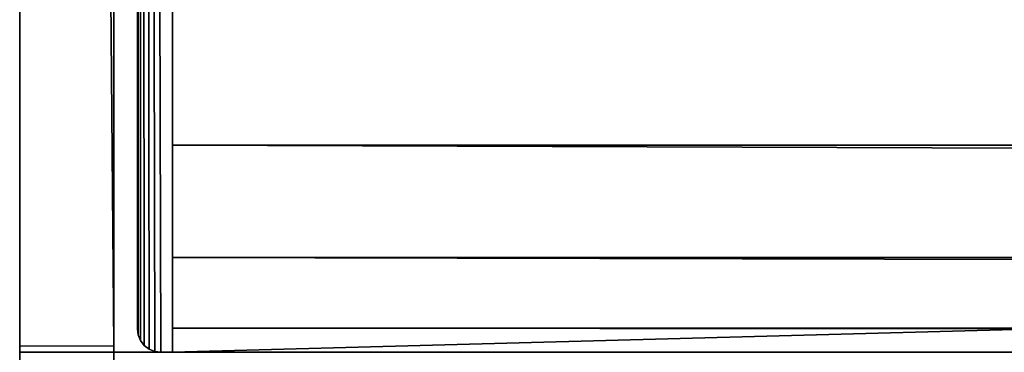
# Model space of a CAD drawing. Extents: x -277 to 1811, y -97 to 1083.
# Tile 1 of 81: x 17 to 58, y -97 to -82. Entities that reach past the tile are written whole.
import ezdxf

# ---------------------------------------------------------------- set-up
doc = ezdxf.new("R2010")
doc.units = 0
doc.header["$LTSCALE"] = 25.4
doc.layers.get('0').update_dxf_attribs({"color": 13, "linetype": 'CONTINUOUS'})
doc.layers.add('STEEL', color=134, linetype='CONTINUOUS')
doc.layers.add('WOOD', color=36, linetype='CONTINUOUS')

# ---------------------------------------------------------------- blocks, each defined once
blk = doc.blocks.new('LVI294_01A_01_03')
at = {"color": 0}
for p, q in [((-177.5, 0, -59.00000000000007), (-177.5, 0, -10)), ((-177.5, 0, -59.00000000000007), (-177.5, 0, -10)), ((-177.5, -4.999999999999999, -10), (-177.5, -4.999999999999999, -59.00000000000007)), ((-177.5, -4.999999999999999, -10), (-177.5, -4.999999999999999, -59.00000000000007))]:
    blk.add_line(p, q, dxfattribs=at)
at = {"color": 253}
mesh = blk.add_polyface(dxfattribs=at)
corners = [(-70.3288115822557, 0, 0.2865793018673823), (110.9152172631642, 0), (-72.7056705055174, 0), (108.5383583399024, 0, 0.2865793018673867), (-68.0881843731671, 0, 1.12989166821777), (106.2977311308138, 0, 1.129891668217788), (-66.11221235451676, 0, 2.4816019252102), (104.3217591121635, 0, 2.481601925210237), (-64.51415006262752, 0, 4.264235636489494), (102.7236968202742, 0, 4.264235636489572), (-54.97824654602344, 0, 17.88291723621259), (93.18779330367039, 0, 17.88291723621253), (91.27011855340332, 0, 20.02207768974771), (-53.06057179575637, 0, 20.02207768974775), (88.89895213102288, 0, 21.64412999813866), (-50.68940537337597, 0, 21.64412999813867), (86.21019948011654, 0, 22.65610483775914), (-48.00065272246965, 0, 22.65610483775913), (-45.14842201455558, 0, 22.99999999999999), (83.35796877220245, 0, 23.00000000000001), (-177.5, 0, -10), (-62.49999999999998, -4.418837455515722e-15, -59.00000000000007), (-177.5, 0, -59.00000000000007), (-62.24118095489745, 0, -58.96592582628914), (-61.99999999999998, 0, -58.8660254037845), (-61.79289321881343, 0, -58.70710678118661), (-61.63397459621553, 0, -58.50000000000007), (-61.53407417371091, 0, -58.25881904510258), (-61.49999999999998, -4.541302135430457e-15, -58.00000000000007), (-61.49999999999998, -4.541302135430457e-15, -55.00000000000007), (174.5793699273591, 0, -55.00000000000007), (174.5793699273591, -5.20417042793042e-15), (-177.1592582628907, 0, -7.411809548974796), (-176.1602540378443, 0, -4.999999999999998), (-174.5710678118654, 0, -2.928932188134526), (-172.5, 0, -1.339745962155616), (-170.0881904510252, 0, -0.3407417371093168), (-167.5, 0)]
mesh.append_faces([[corners[k] for k in face] for face in [(16, 18, 19), (20, 21, 22)]], dxfattribs={"vtx0": -1, "color": 253})
mesh.append_faces([[corners[k] for k in face] for face in [(0, 1, 2), (1, 0, 3), (3, 4, 5), (5, 6, 7), (7, 8, 9), (9, 10, 11), (11, 10, 12), (12, 13, 14), (14, 15, 16), (21, 20, 23), (23, 20, 24), (24, 20, 25), (25, 20, 26), (26, 20, 27), (27, 20, 28), (28, 20, 29), (29, 20, 30), (30, 20, 31), (31, 2, 1)]], dxfattribs={"vtx0": -1, "vtx1": -1, "color": 253})
mesh.append_faces([[corners[k] for k in face] for face in [(3, 0, 4), (5, 4, 6), (7, 6, 8), (9, 8, 10), (12, 10, 13), (14, 13, 15), (16, 15, 17), (16, 17, 18), (31, 20, 32), (31, 32, 33), (31, 33, 34), (31, 34, 35), (31, 35, 36), (31, 36, 37), (31, 37, 2)]], dxfattribs={"vtx0": -1, "vtx2": -1, "color": 253})
mesh = blk.add_polyface(dxfattribs=at)
corners = [(-177.5, 0, -10), (-177.5, -4.999999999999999, -59.00000000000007), (-177.5, -4.999999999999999, -10), (-177.5, 0, -59.00000000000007)]
mesh.append_faces([[corners[k] for k in face] for face in [(0, 1, 2), (1, 0, 3)]], dxfattribs={"vtx0": -1, "color": 253})
mesh = blk.add_polyface(dxfattribs=at)
corners = [(-62.24118095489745, -4.999999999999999, -58.96592582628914), (-177.5, -4.999999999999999, -59.00000000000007), (-62.49999999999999, -4.999999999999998, -59.00000000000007), (-177.5, -4.999999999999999, -10), (-61.99999999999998, -4.999999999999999, -58.8660254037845), (-61.79289321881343, -4.999999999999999, -58.70710678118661), (-61.63397459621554, -4.999999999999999, -58.50000000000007), (-61.53407417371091, -4.999999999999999, -58.2588190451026), (-61.49999999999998, -4.999999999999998, -58.00000000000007), (-61.49999999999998, -4.999999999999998, -55.00000000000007), (174.5793699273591, -4.999999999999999), (174.5793699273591, -5.000000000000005, -55.00000000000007), (-177.1592582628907, -4.999999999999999, -7.411809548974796), (-176.1602540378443, -4.999999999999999, -4.999999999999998), (-174.5710678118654, -4.999999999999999, -2.928932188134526), (-172.5, -4.999999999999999, -1.339745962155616), (-170.0881904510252, -4.999999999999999, -0.3407417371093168), (110.9152172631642, -4.999999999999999), (108.5383583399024, -4.999999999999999, 0.2865793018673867), (-72.7056705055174, -4.999999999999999), (-70.3288115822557, -4.999999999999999, 0.2865793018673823), (-68.0881843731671, -4.999999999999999, 1.12989166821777), (106.2977311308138, -4.999999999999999, 1.129891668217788), (-66.11221235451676, -4.999999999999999, 2.4816019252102), (104.3217591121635, -4.999999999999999, 2.481601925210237), (-64.51415006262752, -4.999999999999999, 4.264235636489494), (102.7236968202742, -4.999999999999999, 4.264235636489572), (-54.97824654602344, -4.999999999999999, 17.88291723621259), (93.18779330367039, -4.999999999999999, 17.88291723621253), (91.27011855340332, -4.999999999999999, 20.02207768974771), (-53.06057179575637, -4.999999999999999, 20.02207768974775), (88.89895213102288, -4.999999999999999, 21.64412999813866), (-50.68940537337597, -4.999999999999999, 21.64412999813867), (86.21019948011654, -4.999999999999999, 22.65610483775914), (-48.00065272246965, -4.999999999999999, 22.65610483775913), (-45.14842201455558, -4.999999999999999, 22.99999999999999), (83.35796877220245, -4.999999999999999, 23.00000000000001), (-167.5, -4.999999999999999)]
mesh.append_faces([[corners[k] for k in face] for face in [(0, 1, 2), (10, 9, 11), (35, 33, 36)]], dxfattribs={"vtx0": -1, "color": 253})
mesh.append_faces([[corners[k] for k in face] for face in [(1, 0, 3), (3, 10, 12), (12, 10, 13), (13, 10, 14), (14, 10, 15), (15, 10, 16), (18, 19, 17), (19, 18, 20), (20, 18, 21), (21, 22, 23), (23, 24, 25), (25, 26, 27), (27, 29, 30), (30, 31, 32), (32, 33, 34), (34, 33, 35), (37, 17, 19)]], dxfattribs={"vtx0": -1, "vtx1": -1, "color": 253})
mesh.append_faces([[corners[k] for k in face] for face in [(9, 10, 3)]], dxfattribs={"vtx0": -1, "vtx1": -1, "vtx2": -1, "color": 253})
mesh.append_faces([[corners[k] for k in face] for face in [(3, 0, 4), (3, 4, 5), (3, 5, 6), (3, 6, 7), (3, 7, 8), (3, 8, 9), (16, 10, 17), (21, 18, 22), (23, 22, 24), (25, 24, 26), (27, 26, 28), (27, 28, 29), (30, 29, 31), (32, 31, 33), (17, 37, 16)]], dxfattribs={"vtx0": -1, "vtx2": -1, "color": 253})
blk = doc.blocks.new('LVI294_01A_01_04')
at = {"color": 0}
for p, q in [((-4, -24.80797897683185, -431.7606640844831), (-4, -24.80797897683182, 14.92346250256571)), ((-4, -24.80797897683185, -431.7606640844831), (-4, -24.80797897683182, 14.92346250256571)), ((0, -24.80797897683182, 14.92346250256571), (0, -24.80797897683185, -431.7606640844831)), ((0, -24.80797897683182, 14.92346250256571), (0, -24.80797897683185, -431.7606640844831))]:
    blk.add_line(p, q, dxfattribs=at)
at = {"color": 253}
mesh = blk.add_polyface(dxfattribs=at)
corners = [(-4, -24.80797897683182, 14.92346250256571), (-4, -24.5516796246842, -434.0101746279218), (-4, -24.80797897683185, -431.7606640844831), (-4, -24.77390480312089, 15.18228154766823), (-4, -24.67400438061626, 15.42346250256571), (-4, -24.51508575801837, 15.63056928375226), (-4, -23.79591943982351, -436.1443755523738), (-4, -24.30797897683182, 15.78948790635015), (-4, -24.06679802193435, 15.88938832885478), (-4, -23.80797897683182, 15.92346250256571), (-4, -10.80797897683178, 15.92346250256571), (-4, -22.57943859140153, -438.0538679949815), (-4, -20.96459373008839, -439.6407716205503), (-4, -19.03416159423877, -440.8237419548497), (-4, -16.88709588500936, -441.5421400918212), (-4, 19.19202102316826, -301.9826622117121), (-4, 21.54847309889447, -326.1396519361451), (-4, 28.52898346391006, -349.3858450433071), (-4, 39.8703643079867, -370.8447848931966), (-4, 55.14500890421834, -389.7074000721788), (-4, 73.77701376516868, -405.2625090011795), (-4, 95.06389206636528, -416.9236337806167), (-4, 415.0766504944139, -533.3588687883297), (-4, -3.043407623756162, 14.90123729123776), (-4, 4.192021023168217, 11.90422461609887), (-4, 10.40522445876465, 7.136665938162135), (-4, 15.17278313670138, 0.9234625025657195), (-4, 18.16979581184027, -6.31196614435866), (-4, 19.19202102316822, -14.07653749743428), (-4, 118.2030596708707, -424.2511123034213), (-4, 396.0153919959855, -483.3019464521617), (-4, 403.4105877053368, -485.9207226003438), (-4, 409.8760090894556, -490.3642836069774), (-4, 414.9710483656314, -496.3298081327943), (-4, 418.3484870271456, -503.4107555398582), (-4, 415.3368981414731, -533.3793507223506), (-4, 415.5935791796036, -533.331777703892), (-4, 415.8292012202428, -533.2193917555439), (-4, 416.0277070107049, -533.0498517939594), (-4, 416.1755687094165, -532.8347116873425), (-4, 416.2627097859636, -532.5886328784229), (-4, 419.1626321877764, -518.945570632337), (-4, 419.778158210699, -511.1245709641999)]
mesh.append_faces([[corners[k] for k in face] for face in [(0, 1, 2), (15, 27, 28), (41, 34, 42)]], dxfattribs={"vtx0": -1, "color": 253})
mesh.append_faces([[corners[k] for k in face] for face in [(1, 5, 6), (6, 10, 11), (11, 10, 12), (12, 10, 13), (13, 10, 14), (14, 21, 22), (22, 34, 35), (35, 34, 36), (36, 34, 37), (37, 34, 38), (38, 34, 39), (39, 34, 40), (40, 34, 41)]], dxfattribs={"vtx0": -1, "vtx1": -1, "color": 253})
mesh.append_faces([[corners[k] for k in face] for face in [(14, 10, 15)]], dxfattribs={"vtx0": -1, "vtx1": -1, "vtx2": -1, "color": 253})
mesh.append_faces([[corners[k] for k in face] for face in [(1, 0, 3), (1, 3, 4), (1, 4, 5), (6, 5, 7), (6, 7, 8), (6, 8, 9), (6, 9, 10), (14, 15, 16), (14, 16, 17), (14, 17, 18), (14, 18, 19), (14, 19, 20), (14, 20, 21), (15, 10, 23), (15, 23, 24), (15, 24, 25), (15, 25, 26), (15, 26, 27), (22, 21, 29), (22, 29, 30), (22, 30, 31), (22, 31, 32), (22, 32, 33), (22, 33, 34)]], dxfattribs={"vtx0": -1, "vtx2": -1, "color": 253})
mesh = blk.add_polyface(dxfattribs=at)
corners = [(0, -24.5516796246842, -434.0101746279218), (0, -24.80797897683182, 14.92346250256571), (0, -24.80797897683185, -431.7606640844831), (0, -24.77390480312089, 15.18228154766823), (0, -24.67400438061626, 15.42346250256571), (0, -24.51508575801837, 15.63056928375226), (0, -23.79591943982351, -436.1443755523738), (0, -24.30797897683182, 15.78948790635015), (0, -24.06679802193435, 15.88938832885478), (0, -23.80797897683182, 15.92346250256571), (0, -10.80797897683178, 15.92346250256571), (0, -22.57943859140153, -438.0538679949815), (0, -20.96459373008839, -439.6407716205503), (0, -19.03416159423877, -440.8237419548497), (0, -16.88709588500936, -441.5421400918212), (0, 19.19202102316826, -301.9826622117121), (0, 21.54847309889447, -326.1396519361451), (0, 28.52898346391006, -349.3858450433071), (0, 39.8703643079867, -370.8447848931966), (0, 55.14500890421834, -389.7074000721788), (0, 73.77701376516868, -405.2625090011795), (0, 95.06389206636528, -416.9236337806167), (0, 415.0766504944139, -533.3588687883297), (0, -3.043407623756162, 14.90123729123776), (0, 4.192021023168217, 11.90422461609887), (0, 10.40522445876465, 7.136665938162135), (0, 15.17278313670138, 0.9234625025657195), (0, 18.16979581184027, -6.31196614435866), (0, 19.19202102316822, -14.07653749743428), (0, 118.2030596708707, -424.2511123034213), (0, 396.0153919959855, -483.3019464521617), (0, 403.4105877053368, -485.9207226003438), (0, 409.8760090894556, -490.3642836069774), (0, 414.9710483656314, -496.3298081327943), (0, 418.3484870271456, -503.4107555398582), (0, 415.3368981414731, -533.3793507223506), (0, 415.5935791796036, -533.331777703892), (0, 415.8292012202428, -533.2193917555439), (0, 416.0277070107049, -533.0498517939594), (0, 416.1755687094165, -532.8347116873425), (0, 416.2627097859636, -532.5886328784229), (0, 419.1626321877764, -518.945570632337), (0, 419.778158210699, -511.1245709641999)]
mesh.append_faces([[corners[k] for k in face] for face in [(0, 1, 2), (27, 15, 28), (34, 41, 42)]], dxfattribs={"vtx0": -1, "color": 253})
mesh.append_faces([[corners[k] for k in face] for face in [(1, 0, 3), (3, 0, 4), (4, 0, 5), (5, 6, 7), (7, 6, 8), (8, 6, 9), (9, 6, 10), (15, 14, 16), (16, 14, 17), (17, 14, 18), (18, 14, 19), (19, 14, 20), (20, 14, 21), (10, 15, 23), (23, 15, 24), (24, 15, 25), (25, 15, 26), (26, 15, 27), (21, 22, 29), (29, 22, 30), (30, 22, 31), (31, 22, 32), (32, 22, 33), (33, 22, 34)]], dxfattribs={"vtx0": -1, "vtx1": -1, "color": 253})
mesh.append_faces([[corners[k] for k in face] for face in [(10, 14, 15)]], dxfattribs={"vtx0": -1, "vtx1": -1, "vtx2": -1, "color": 253})
mesh.append_faces([[corners[k] for k in face] for face in [(5, 0, 6), (10, 6, 11), (10, 11, 12), (10, 12, 13), (10, 13, 14), (21, 14, 22), (34, 22, 35), (34, 35, 36), (34, 36, 37), (34, 37, 38), (34, 38, 39), (34, 39, 40), (34, 40, 41)]], dxfattribs={"vtx0": -1, "vtx2": -1, "color": 253})
mesh = blk.add_polyface(dxfattribs=at)
corners = [(0, -24.80797897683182, 14.92346250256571), (-4, -24.80797897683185, -431.7606640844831), (0, -24.80797897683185, -431.7606640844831), (-4, -24.80797897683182, 14.92346250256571)]
mesh.append_faces([[corners[k] for k in face] for face in [(0, 1, 2), (1, 0, 3)]], dxfattribs={"vtx0": -1, "color": 253})
blk = doc.blocks.new('LVI294_01A_01')
at = {"color": 0, "extrusion": (-1, 7.844137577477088e-15, -4.18278508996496e-15), "rotation": 359.9999999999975}
blk.add_blockref('LVI294_01A_01_03', (-1001.197064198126, 42.80282697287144, 17.00000000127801), dxfattribs=at)
at = {"color": 0, "extrusion": (7.674025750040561e-15, 1, 3.658184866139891e-14), "rotation": 359.9999999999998}
blk.add_blockref('LVI294_01A_01_04', (-37.99999999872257, 57.61080594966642, 1163.5066644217), dxfattribs=at)
blk = doc.blocks.new('LVI294_01A_02_01')
at = {"color": 0}
for p, q in [((-271.3038328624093, -6.661338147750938e-13), (79.73585210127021, 0)), ((-271.3038328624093, -6.661338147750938e-13), (79.73585210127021, 0)), ((79.73585210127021, 0), (79.99467114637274, 2.168122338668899e-17, -0.03407417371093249)), ((79.73585210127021, -4.000000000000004), (79.73585210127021, 0)), ((79.99467114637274, 2.168122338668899e-17, -0.03407417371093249), (79.73585210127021, -4.000000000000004)), ((79.99467114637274, 2.168122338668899e-17, -0.03407417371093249), (79.73585210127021, -4.000000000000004)), ((79.73585210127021, 0), (79.99467114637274, 2.168122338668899e-17, -0.03407417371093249)), ((79.73585210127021, -4.000000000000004), (79.73585210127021, 0)), ((79.99467114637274, 2.168122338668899e-17, -0.03407417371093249), (80.23585210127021, 4.188490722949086e-17, -0.1339745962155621)), ((80.23585210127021, 4.188490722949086e-17, -0.1339745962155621), (79.99467114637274, -4.000000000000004, -0.03407417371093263)), ((80.23585210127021, 4.188490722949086e-17, -0.1339745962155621), (79.99467114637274, -4.000000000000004, -0.03407417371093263)), ((79.99467114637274, 2.168122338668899e-17, -0.03407417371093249), (80.23585210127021, 4.188490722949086e-17, -0.1339745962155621)), ((79.99467114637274, 2.168122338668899e-17, -0.03407417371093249), (79.99467114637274, -4.000000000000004, -0.03407417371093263)), ((79.99467114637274, 2.168122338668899e-17, -0.03407417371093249), (79.99467114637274, -4.000000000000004, -0.03407417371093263)), ((80.23585210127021, 4.188490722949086e-17, -0.1339745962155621), (80.44295888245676, 5.923420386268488e-17, -0.2928932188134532)), ((80.44295888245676, 5.923420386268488e-17, -0.2928932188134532), (80.23585210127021, -4.000000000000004, -0.1339745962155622)), ((80.44295888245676, 5.923420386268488e-17, -0.2928932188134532), (80.23585210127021, -4.000000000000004, -0.1339745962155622)), ((80.23585210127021, 4.188490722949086e-17, -0.1339745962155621), (80.44295888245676, 5.923420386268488e-17, -0.2928932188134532)), ((80.23585210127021, 4.188490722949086e-17, -0.1339745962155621), (80.23585210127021, -4.000000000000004, -0.1339745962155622)), ((80.23585210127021, 4.188490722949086e-17, -0.1339745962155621), (80.23585210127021, -4.000000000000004, -0.1339745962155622)), ((80.44295888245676, 5.923420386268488e-17, -0.2928932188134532), (80.60187750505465, 7.254678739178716e-17, -0.5000000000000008)), ((80.60187750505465, 7.254678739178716e-17, -0.5000000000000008), (80.44295888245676, -4.000000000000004, -0.2928932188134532)), ((80.60187750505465, 7.254678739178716e-17, -0.5000000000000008), (80.44295888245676, -4.000000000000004, -0.2928932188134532)), ((80.44295888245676, 5.923420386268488e-17, -0.2928932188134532), (80.60187750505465, 7.254678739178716e-17, -0.5000000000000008)), ((80.44295888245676, 5.923420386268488e-17, -0.2928932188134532), (80.44295888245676, -4.000000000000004, -0.2928932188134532)), ((80.44295888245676, 5.923420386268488e-17, -0.2928932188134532), (80.44295888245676, -4.000000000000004, -0.2928932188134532)), ((80.60187750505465, 7.254678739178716e-17, -0.5000000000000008), (80.70177792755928, 8.091542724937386e-17, -0.7411809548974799)), ((80.70177792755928, 8.091542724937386e-17, -0.7411809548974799), (80.60187750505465, -4.000000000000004, -0.5000000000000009)), ((80.70177792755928, 8.091542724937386e-17, -0.7411809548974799), (80.60187750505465, -4.000000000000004, -0.5000000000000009)), ((80.60187750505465, 7.254678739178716e-17, -0.5000000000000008), (80.70177792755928, 8.091542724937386e-17, -0.7411809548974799)), ((80.60187750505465, 7.254678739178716e-17, -0.5000000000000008), (80.60187750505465, -4.000000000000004, -0.5000000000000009)), ((80.60187750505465, 7.254678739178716e-17, -0.5000000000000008), (80.60187750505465, -4.000000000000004, -0.5000000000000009)), ((80.70177792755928, 8.091542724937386e-17, -0.7411809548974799), (80.73585210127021, 0, -1.000000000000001)), ((80.73585210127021, 0, -1.000000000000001), (80.70177792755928, -4.000000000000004, -0.74118095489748)), ((80.73585210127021, 0, -1.000000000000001), (80.70177792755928, -4.000000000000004, -0.74118095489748)), ((80.70177792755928, 8.091542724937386e-17, -0.7411809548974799), (80.73585210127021, 0, -1.000000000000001)), ((80.70177792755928, 8.091542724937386e-17, -0.7411809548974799), (80.70177792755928, -4.000000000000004, -0.74118095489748)), ((80.70177792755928, 8.091542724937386e-17, -0.7411809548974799), (80.70177792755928, -4.000000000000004, -0.74118095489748)), ((80.73585210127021, 0, -1.000000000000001), (80.73585210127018, 0, -44.00000000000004)), ((80.73585210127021, 0, -1.000000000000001), (80.73585210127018, 0, -44.00000000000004)), ((80.73585210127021, 0, -1.000000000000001), (80.73585210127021, -4.000000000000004, -1.000000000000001)), ((80.73585210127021, 0, -1.000000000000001), (80.73585210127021, -4.000000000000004, -1.000000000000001)), ((79.73585210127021, -4.000000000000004), (-271.3038328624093, -4.000000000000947)), ((79.73585210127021, -4.000000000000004), (-271.3038328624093, -4.000000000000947)), ((79.99467114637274, -4.000000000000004, -0.03407417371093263), (79.73585210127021, -4.000000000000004)), ((79.99467114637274, -4.000000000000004, -0.03407417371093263), (79.73585210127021, -4.000000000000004)), ((80.23585210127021, -4.000000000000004, -0.1339745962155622), (79.99467114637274, -4.000000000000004, -0.03407417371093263)), ((80.23585210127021, -4.000000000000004, -0.1339745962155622), (79.99467114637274, -4.000000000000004, -0.03407417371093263)), ((80.44295888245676, -4.000000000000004, -0.2928932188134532), (80.23585210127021, -4.000000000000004, -0.1339745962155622)), ((80.44295888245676, -4.000000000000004, -0.2928932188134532), (80.23585210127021, -4.000000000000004, -0.1339745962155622)), ((80.60187750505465, -4.000000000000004, -0.5000000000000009), (80.44295888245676, -4.000000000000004, -0.2928932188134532)), ((80.60187750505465, -4.000000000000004, -0.5000000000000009), (80.44295888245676, -4.000000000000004, -0.2928932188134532)), ((80.70177792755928, -4.000000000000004, -0.74118095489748), (80.60187750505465, -4.000000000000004, -0.5000000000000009)), ((80.70177792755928, -4.000000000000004, -0.74118095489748), (80.60187750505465, -4.000000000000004, -0.5000000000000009)), ((80.73585210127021, -4.000000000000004, -1.000000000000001), (80.70177792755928, -4.000000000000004, -0.74118095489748)), ((80.73585210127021, -4.000000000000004, -1.000000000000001), (80.70177792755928, -4.000000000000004, -0.74118095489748))]:
    blk.add_line(p, q, dxfattribs=at)
at = {"color": 253}
mesh = blk.add_polyface(dxfattribs=at)
corners = [(-271.3038328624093, -6.661338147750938e-13), (-207.6793651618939, -5.551115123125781e-14, -54.00000000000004), (-271.3038328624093, -5.551115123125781e-14, -54.00000000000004), (-24.05847739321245, 0, -54.00000000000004), (70.73585210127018, 0, -54.00000000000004), (73.32404255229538, 2.168122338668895e-16, -53.65925826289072), (75.73585210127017, 4.188490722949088e-16, -52.66025403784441), (77.80691991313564, 5.923420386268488e-16, -51.07106781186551), (79.39610613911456, 7.254678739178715e-16, -49.00000000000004), (80.39511036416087, 8.091542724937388e-16, -46.58819045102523), (80.73585210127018, 0, -44.00000000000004), (80.73585210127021, 0, -1.000000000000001), (80.70177792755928, 8.091542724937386e-17, -0.7411809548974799), (80.60187750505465, 7.254678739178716e-17, -0.5000000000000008), (80.44295888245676, 5.923420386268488e-17, -0.2928932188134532), (80.23585210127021, 4.188490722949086e-17, -0.1339745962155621), (79.99467114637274, 2.168122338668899e-17, -0.03407417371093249), (79.73585210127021, 0), (-182.9743473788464, -5.575008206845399e-14, -76.65610483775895), (-51.61572588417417, 0, -76.99999999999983), (-180.1221166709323, 0, -76.99999999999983), (-48.7634951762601, 2.389308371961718e-16, -76.65610483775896), (-46.07474252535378, 4.641671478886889e-16, -75.6441299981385), (-185.6631000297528, -5.597531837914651e-14, -75.64412999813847), (-43.70357610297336, 6.627993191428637e-16, -74.02207768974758), (-188.0342664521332, -5.617395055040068e-14, -74.02207768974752), (-41.78590135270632, 0, -71.8829172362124), (-189.9519412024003, -5.551115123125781e-14, -71.88291723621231), (-32.24999783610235, 0, -58.26423563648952), (-199.487844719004, -5.551115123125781e-14, -58.26423563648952), (-201.0859070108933, -5.495881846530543e-14, -56.48160192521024), (-30.6519355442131, -5.523327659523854e-16, -56.48160192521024), (-203.0618790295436, -5.512434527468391e-14, -55.12989166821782), (-28.67596352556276, -3.868059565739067e-16, -55.12989166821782), (-205.3025062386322, -5.531204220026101e-14, -54.28657930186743), (-26.43533631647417, -1.991090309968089e-16, -54.28657930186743)]
mesh.append_faces([[corners[k] for k in face] for face in [(0, 1, 2), (16, 0, 17), (18, 19, 20)]], dxfattribs={"vtx0": -1, "color": 253})
mesh.append_faces([[corners[k] for k in face] for face in [(3, 0, 4), (4, 0, 5), (5, 0, 6), (6, 0, 7), (7, 0, 8), (8, 0, 9), (9, 0, 10), (10, 0, 11), (11, 0, 12), (12, 0, 13), (13, 0, 14), (14, 0, 15), (15, 0, 16), (19, 18, 21), (21, 18, 22), (22, 23, 24), (24, 25, 26), (26, 27, 28), (28, 30, 31), (31, 32, 33), (33, 34, 35), (35, 1, 3)]], dxfattribs={"vtx0": -1, "vtx1": -1, "color": 253})
mesh.append_faces([[corners[k] for k in face] for face in [(1, 0, 3)]], dxfattribs={"vtx0": -1, "vtx1": -1, "vtx2": -1, "color": 253})
mesh.append_faces([[corners[k] for k in face] for face in [(22, 18, 23), (24, 23, 25), (26, 25, 27), (28, 27, 29), (28, 29, 30), (31, 30, 32), (33, 32, 34), (35, 34, 1)]], dxfattribs={"vtx0": -1, "vtx2": -1, "color": 253})
mesh = blk.add_polyface(dxfattribs=at)
corners = [(79.73585210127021, -4.000000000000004), (-271.3038328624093, -6.661338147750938e-13), (-271.3038328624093, -4.000000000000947), (79.73585210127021, 0)]
mesh.append_faces([[corners[k] for k in face] for face in [(0, 1, 2), (1, 0, 3)]], dxfattribs={"vtx0": -1, "color": 253})
mesh = blk.add_polyface(dxfattribs=at)
corners = [(79.99467114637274, 2.168122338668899e-17, -0.03407417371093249), (79.73585210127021, -4.000000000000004), (79.99467114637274, -4.000000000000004, -0.03407417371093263)]
mesh.append_faces([[corners[k] for k in face] for face in [(0, 1, 2)]], dxfattribs={"color": 253})
mesh = blk.add_polyface(dxfattribs=at)
corners = [(79.99467114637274, 2.168122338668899e-17, -0.03407417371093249), (79.73585210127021, 0), (79.73585210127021, -4.000000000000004)]
mesh.append_faces([[corners[k] for k in face] for face in [(0, 1, 2)]], dxfattribs={"color": 253})
mesh = blk.add_polyface(dxfattribs=at)
corners = [(80.23585210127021, 4.188490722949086e-17, -0.1339745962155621), (79.99467114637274, -4.000000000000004, -0.03407417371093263), (80.23585210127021, -4.000000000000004, -0.1339745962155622)]
mesh.append_faces([[corners[k] for k in face] for face in [(0, 1, 2)]], dxfattribs={"color": 253})
mesh = blk.add_polyface(dxfattribs=at)
corners = [(80.23585210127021, 4.188490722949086e-17, -0.1339745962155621), (79.99467114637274, 2.168122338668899e-17, -0.03407417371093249), (79.99467114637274, -4.000000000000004, -0.03407417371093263)]
mesh.append_faces([[corners[k] for k in face] for face in [(0, 1, 2)]], dxfattribs={"color": 253})
mesh = blk.add_polyface(dxfattribs=at)
corners = [(80.44295888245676, 5.923420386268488e-17, -0.2928932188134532), (80.23585210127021, -4.000000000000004, -0.1339745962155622), (80.44295888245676, -4.000000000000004, -0.2928932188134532)]
mesh.append_faces([[corners[k] for k in face] for face in [(0, 1, 2)]], dxfattribs={"color": 253})
mesh = blk.add_polyface(dxfattribs=at)
corners = [(80.44295888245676, 5.923420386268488e-17, -0.2928932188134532), (80.23585210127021, 4.188490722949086e-17, -0.1339745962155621), (80.23585210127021, -4.000000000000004, -0.1339745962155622)]
mesh.append_faces([[corners[k] for k in face] for face in [(0, 1, 2)]], dxfattribs={"color": 253})
mesh = blk.add_polyface(dxfattribs=at)
corners = [(80.60187750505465, 7.254678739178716e-17, -0.5000000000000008), (80.44295888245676, -4.000000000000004, -0.2928932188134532), (80.60187750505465, -4.000000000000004, -0.5000000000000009)]
mesh.append_faces([[corners[k] for k in face] for face in [(0, 1, 2)]], dxfattribs={"color": 253})
mesh = blk.add_polyface(dxfattribs=at)
corners = [(80.60187750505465, 7.254678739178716e-17, -0.5000000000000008), (80.44295888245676, 5.923420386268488e-17, -0.2928932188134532), (80.44295888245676, -4.000000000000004, -0.2928932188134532)]
mesh.append_faces([[corners[k] for k in face] for face in [(0, 1, 2)]], dxfattribs={"color": 253})
mesh = blk.add_polyface(dxfattribs=at)
corners = [(80.70177792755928, 8.091542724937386e-17, -0.7411809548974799), (80.60187750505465, -4.000000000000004, -0.5000000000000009), (80.70177792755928, -4.000000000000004, -0.74118095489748)]
mesh.append_faces([[corners[k] for k in face] for face in [(0, 1, 2)]], dxfattribs={"color": 253})
mesh = blk.add_polyface(dxfattribs=at)
corners = [(80.70177792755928, 8.091542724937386e-17, -0.7411809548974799), (80.60187750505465, 7.254678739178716e-17, -0.5000000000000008), (80.60187750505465, -4.000000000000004, -0.5000000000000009)]
mesh.append_faces([[corners[k] for k in face] for face in [(0, 1, 2)]], dxfattribs={"color": 253})
mesh = blk.add_polyface(dxfattribs=at)
corners = [(80.73585210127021, 0, -1.000000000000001), (80.70177792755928, -4.000000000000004, -0.74118095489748), (80.73585210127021, -4.000000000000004, -1.000000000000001)]
mesh.append_faces([[corners[k] for k in face] for face in [(0, 1, 2)]], dxfattribs={"color": 253})
mesh = blk.add_polyface(dxfattribs=at)
corners = [(80.70177792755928, 8.091542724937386e-17, -0.7411809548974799), (80.70177792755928, -4.000000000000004, -0.74118095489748), (80.73585210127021, 0, -1.000000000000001)]
mesh.append_faces([[corners[k] for k in face] for face in [(0, 1, 2)]], dxfattribs={"color": 253})
mesh = blk.add_polyface(dxfattribs=at)
corners = [(80.73585210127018, 0, -44.00000000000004), (80.73585210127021, -4.000000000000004, -1.000000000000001), (80.73585210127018, -4.000000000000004, -44.00000000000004), (80.73585210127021, 0, -1.000000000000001)]
mesh.append_faces([[corners[k] for k in face] for face in [(0, 1, 2), (1, 0, 3)]], dxfattribs={"vtx0": -1, "color": 253})
mesh = blk.add_polyface(dxfattribs=at)
corners = [(73.32404255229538, -4.000000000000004, -53.65925826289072), (-24.05847739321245, -4.000000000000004, -54.00000000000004), (70.73585210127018, -4.000000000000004, -54.00000000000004), (-207.6793651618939, -4.000000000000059, -54.00000000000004), (-271.3038328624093, -4.000000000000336, -54.00000000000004), (-271.3038328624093, -4.000000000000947), (75.73585210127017, -4.000000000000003, -52.66025403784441), (77.80691991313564, -4.000000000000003, -51.07106781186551), (79.39610613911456, -4.000000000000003, -49.00000000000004), (80.39511036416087, -4.000000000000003, -46.58819045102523), (80.73585210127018, -4.000000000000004, -44.00000000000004), (80.73585210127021, -4.000000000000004, -1.000000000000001), (80.70177792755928, -4.000000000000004, -0.74118095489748), (80.60187750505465, -4.000000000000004, -0.5000000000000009), (80.44295888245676, -4.000000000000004, -0.2928932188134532), (80.23585210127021, -4.000000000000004, -0.1339745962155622), (79.99467114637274, -4.000000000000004, -0.03407417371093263), (79.73585210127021, -4.000000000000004), (-48.76349517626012, -4.000000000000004, -76.65610483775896), (-180.1221166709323, -4.000000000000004, -76.99999999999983), (-51.61572588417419, -4.000000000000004, -76.99999999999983), (-182.9743473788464, -4.000000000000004, -76.65610483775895), (-46.07474252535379, -4.000000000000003, -75.6441299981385), (-185.6631000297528, -4.000000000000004, -75.64412999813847), (-43.70357610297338, -4.000000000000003, -74.02207768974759), (-188.0342664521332, -4.000000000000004, -74.02207768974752), (-41.78590135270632, -4.000000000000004, -71.8829172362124), (-189.9519412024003, -4.000000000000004, -71.88291723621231), (-32.24999783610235, -4.000000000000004, -58.26423563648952), (-199.487844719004, -4.000000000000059, -58.26423563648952), (-30.6519355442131, -4.000000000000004, -56.48160192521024), (-201.0859070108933, -4.000000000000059, -56.48160192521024), (-28.67596352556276, -4.000000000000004, -55.12989166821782), (-203.0618790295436, -4.000000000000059, -55.12989166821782), (-26.43533631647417, -4.000000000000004, -54.28657930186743), (-205.3025062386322, -4.000000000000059, -54.28657930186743)]
mesh.append_faces([[corners[k] for k in face] for face in [(0, 1, 2), (5, 16, 17), (18, 19, 20)]], dxfattribs={"vtx0": -1, "color": 253})
mesh.append_faces([[corners[k] for k in face] for face in [(3, 0, 4), (4, 0, 5), (19, 18, 21), (21, 22, 23), (23, 24, 25), (25, 26, 27), (27, 28, 29), (29, 30, 31), (31, 32, 33), (33, 34, 35), (35, 1, 3)]], dxfattribs={"vtx0": -1, "vtx1": -1, "color": 253})
mesh.append_faces([[corners[k] for k in face] for face in [(1, 0, 3)]], dxfattribs={"vtx0": -1, "vtx1": -1, "vtx2": -1, "color": 253})
mesh.append_faces([[corners[k] for k in face] for face in [(5, 0, 6), (5, 6, 7), (5, 7, 8), (5, 8, 9), (5, 9, 10), (5, 10, 11), (5, 11, 12), (5, 12, 13), (5, 13, 14), (5, 14, 15), (5, 15, 16), (21, 18, 22), (23, 22, 24), (25, 24, 26), (27, 26, 28), (29, 28, 30), (31, 30, 32), (33, 32, 34), (35, 34, 1)]], dxfattribs={"vtx0": -1, "vtx2": -1, "color": 253})
blk = doc.blocks.new('LVI294_01A_02_03_DREWNO')
at = {"color": 0}
for p, q in [((15.00000000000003, 25.98076211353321, 299.9999999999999), (8.78679656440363, 21.21320343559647, 299.9999999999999)), ((15.00000000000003, 25.98076211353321, 299.9999999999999), (8.78679656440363, 21.21320343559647, 299.9999999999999)), ((8.78679656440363, 21.21320343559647, 299.9999999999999), (4.019237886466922, 15.00000000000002, 1787.999999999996)), ((8.78679656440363, 21.21320343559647, 299.9999999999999), (4.019237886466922, 15.00000000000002, 1787.999999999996)), ((8.78679656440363, 21.21320343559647, 299.9999999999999), (4.019237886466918, 15.00000000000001, 299.9999999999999)), ((8.78679656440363, 21.21320343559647, 299.9999999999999), (4.019237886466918, 15.00000000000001, 299.9999999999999)), ((8.78679656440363, 21.21320343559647, 299.9999999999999), (8.78679656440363, 21.21320343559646, 1787.999999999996)), ((8.78679656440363, 21.21320343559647, 299.9999999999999), (8.78679656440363, 21.21320343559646, 1787.999999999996)), ((4.019237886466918, 15.00000000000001, 299.9999999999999), (1.022225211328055, 7.764571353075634, 1787.999999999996)), ((4.019237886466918, 15.00000000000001, 299.9999999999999), (1.022225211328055, 7.764571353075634, 1787.999999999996)), ((4.019237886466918, 15.00000000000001, 299.9999999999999), (1.02222521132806, 7.764571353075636, 299.9999999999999)), ((4.019237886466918, 15.00000000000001, 299.9999999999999), (1.02222521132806, 7.764571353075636, 299.9999999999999)), ((4.019237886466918, 15.00000000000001, 299.9999999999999), (4.019237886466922, 15.00000000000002, 1787.999999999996)), ((4.019237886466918, 15.00000000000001, 299.9999999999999), (4.019237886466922, 15.00000000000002, 1787.999999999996)), ((1.02222521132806, 7.764571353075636, 299.9999999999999), (-1.110223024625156e-13, 0, 1787.999999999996)), ((1.02222521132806, 7.764571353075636, 299.9999999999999), (-1.110223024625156e-13, 0, 1787.999999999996)), ((1.02222521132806, 7.764571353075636, 299.9999999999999), (-1.11022302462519e-13, -7.336406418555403e-27, 299.9999999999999)), ((1.02222521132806, 7.764571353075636, 299.9999999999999), (-1.11022302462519e-13, -7.336406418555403e-27, 299.9999999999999)), ((1.02222521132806, 7.764571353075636, 299.9999999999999), (1.022225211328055, 7.764571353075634, 1787.999999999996)), ((1.02222521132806, 7.764571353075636, 299.9999999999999), (1.022225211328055, 7.764571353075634, 1787.999999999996)), ((-1.11022302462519e-13, -7.336406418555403e-27, 299.9999999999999), (39.99999999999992, 3.608224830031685e-13, 299.9999999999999)), ((-1.11022302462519e-13, -7.336406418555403e-27, 299.9999999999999), (39.99999999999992, 3.608224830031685e-13, 299.9999999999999))]:
    blk.add_line(p, q, dxfattribs=at)
at = {"color": 253}
mesh = blk.add_polyface(dxfattribs=at)
corners = [(1.02222521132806, 7.764571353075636, 299.9999999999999), (39.99999999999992, 3.608224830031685e-13, 299.9999999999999), (-1.11022302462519e-13, -7.336406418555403e-27, 299.9999999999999), (4.019237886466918, 15.00000000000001, 299.9999999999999), (8.78679656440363, 21.21320343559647, 299.9999999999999), (15.00000000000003, 25.98076211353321, 299.9999999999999), (22.2354286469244, 28.97777478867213, 299.9999999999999), (30.00000000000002, 30.00000000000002, 299.9999999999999), (35.00000000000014, 30.0000000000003, 299.9999999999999), (36.29409522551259, 29.8296291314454, 299.9999999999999), (37.49999999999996, 29.33012701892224, 299.9999999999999), (38.53553390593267, 28.53553390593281, 299.9999999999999), (39.3301270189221, 27.5000000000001, 299.9999999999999), (39.82962913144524, 26.29409522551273, 299.9999999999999), (40.00000000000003, 25.00000000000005, 299.9999999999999)]
mesh.append_faces([[corners[k] for k in face] for face in [(0, 1, 2), (1, 13, 14)]], dxfattribs={"vtx0": -1, "color": 253})
mesh.append_faces([[corners[k] for k in face] for face in [(1, 0, 3), (1, 3, 4), (1, 4, 5), (1, 5, 6), (1, 6, 7), (1, 7, 8), (1, 8, 9), (1, 9, 10), (1, 10, 11), (1, 11, 12), (1, 12, 13)]], dxfattribs={"vtx0": -1, "vtx2": -1, "color": 253})
mesh = blk.add_polyface(dxfattribs=at)
corners = [(15.00000000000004, 25.98076211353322, 1787.999999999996), (15.00000000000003, 25.98076211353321, 299.9999999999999), (8.78679656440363, 21.21320343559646, 1787.999999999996)]
mesh.append_faces([[corners[k] for k in face] for face in [(0, 1, 2)]], dxfattribs={"color": 253})
mesh = blk.add_polyface(dxfattribs=at)
corners = [(8.78679656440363, 21.21320343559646, 1787.999999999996), (15.00000000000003, 25.98076211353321, 299.9999999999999), (8.78679656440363, 21.21320343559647, 299.9999999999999)]
mesh.append_faces([[corners[k] for k in face] for face in [(0, 1, 2)]], dxfattribs={"color": 253})
mesh = blk.add_polyface(dxfattribs=at)
corners = [(8.78679656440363, 21.21320343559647, 299.9999999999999), (4.019237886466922, 15.00000000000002, 1787.999999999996), (8.78679656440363, 21.21320343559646, 1787.999999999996)]
mesh.append_faces([[corners[k] for k in face] for face in [(0, 1, 2)]], dxfattribs={"color": 253})
mesh = blk.add_polyface(dxfattribs=at)
corners = [(8.78679656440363, 21.21320343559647, 299.9999999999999), (4.019237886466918, 15.00000000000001, 299.9999999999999), (4.019237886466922, 15.00000000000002, 1787.999999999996)]
mesh.append_faces([[corners[k] for k in face] for face in [(0, 1, 2)]], dxfattribs={"color": 253})
mesh = blk.add_polyface(dxfattribs=at)
corners = [(4.019237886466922, 15.00000000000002, 1787.999999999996), (4.019237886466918, 15.00000000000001, 299.9999999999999), (1.022225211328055, 7.764571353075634, 1787.999999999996)]
mesh.append_faces([[corners[k] for k in face] for face in [(0, 1, 2)]], dxfattribs={"color": 253})
mesh = blk.add_polyface(dxfattribs=at)
corners = [(4.019237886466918, 15.00000000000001, 299.9999999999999), (1.02222521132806, 7.764571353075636, 299.9999999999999), (1.022225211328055, 7.764571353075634, 1787.999999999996)]
mesh.append_faces([[corners[k] for k in face] for face in [(0, 1, 2)]], dxfattribs={"color": 253})
mesh = blk.add_polyface(dxfattribs=at)
corners = [(1.02222521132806, 7.764571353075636, 299.9999999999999), (-1.110223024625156e-13, 0, 1787.999999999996), (1.022225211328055, 7.764571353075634, 1787.999999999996)]
mesh.append_faces([[corners[k] for k in face] for face in [(0, 1, 2)]], dxfattribs={"color": 253})
mesh = blk.add_polyface(dxfattribs=at)
corners = [(1.02222521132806, 7.764571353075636, 299.9999999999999), (-1.11022302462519e-13, -7.336406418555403e-27, 299.9999999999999), (-1.110223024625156e-13, 0, 1787.999999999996)]
mesh.append_faces([[corners[k] for k in face] for face in [(0, 1, 2)]], dxfattribs={"color": 253})
mesh = blk.add_polyface(dxfattribs=at)
corners = [(39.99999999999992, 3.608224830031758e-13, 1787.999999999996), (-1.11022302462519e-13, -7.336406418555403e-27, 299.9999999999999), (39.99999999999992, 3.608224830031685e-13, 299.9999999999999), (-1.110223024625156e-13, 0, 1787.999999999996)]
mesh.append_faces([[corners[k] for k in face] for face in [(0, 1, 2), (1, 0, 3)]], dxfattribs={"vtx0": -1, "color": 253})
blk = doc.blocks.new('LVI294_01A_02')
at = {"color": 0, "extrusion": (1, -7.844137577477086e-15, 4.182785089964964e-15), "rotation": 2.484013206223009e-12}
blk.add_blockref('LVI294_01A_02_01', (1097.961212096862, 46.80282697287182, 901.9999999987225), dxfattribs=at)
at = {"color": 0, "extrusion": (-1, 6.81360290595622e-15, -4.297109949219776e-15), "rotation": 359.9999999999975}
blk.add_blockref('LVI294_01A_02_03_DREWNO', (-1178.697064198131, 46.80282697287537, -1200.499999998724), dxfattribs=at)

msp = doc.modelspace()

# ---------------------------------------------------------------- block references
at = {"layer": 'STEEL', "color": 0, "rotation": 180}
msp.add_blockref('LVI294_01A_01', (58.53553390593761, 1082.15413162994, 367.1971730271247), dxfattribs=at)
at = {"layer": 'WOOD', "color": 0, "rotation": 180}
msp.add_blockref('LVI294_01A_02', (923.5355339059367, 1082.154131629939, 367.1971730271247), dxfattribs=at)

doc.saveas('drawing.dxf')
